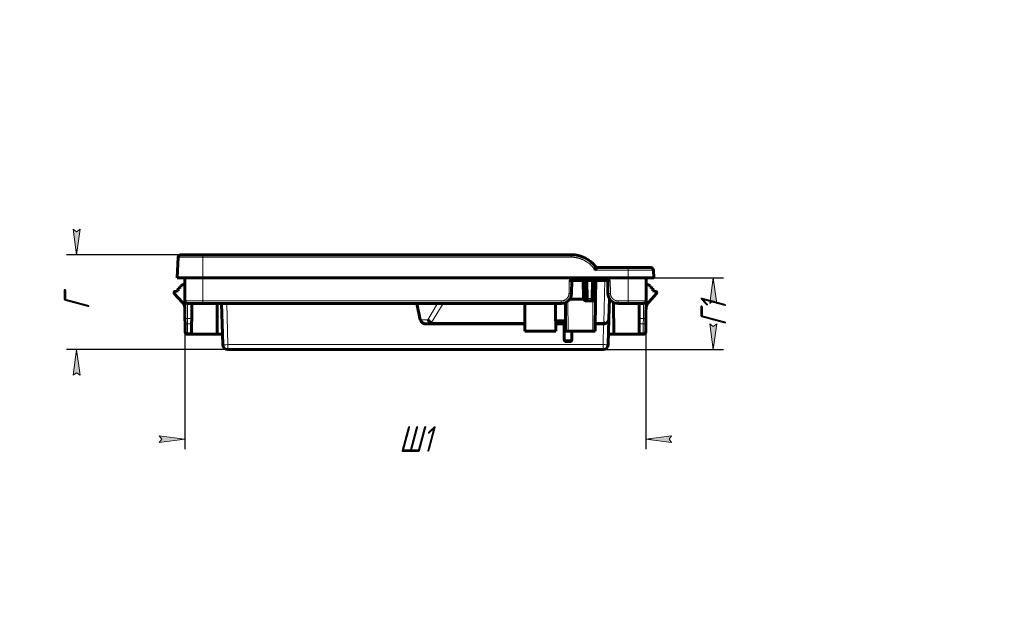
# Model space of a CAD drawing. Header units: millimetres. Extents: x 0 to 297, y 0 to 420.
# Tile 7 of 7: x 105 to 297, y 306 to 420. Entities that reach past the tile are written whole.
import ezdxf

# ---------------------------------------------------------------- set-up
doc = ezdxf.new("R2010")
doc.units = ezdxf.units.MM
doc.linetypes.add('K5LT_BASIC', pattern=[0])
doc.linetypes.add('K5LT_THIN', pattern=[0])
doc.layers.add('Системный слой', color=7, linetype='Continuous')
doc.styles.add('KDIMTEXTSTYLE', font='GOST_AU.SHX', dxfattribs={"width": 0.96, "oblique": 15, "height": 5})
doc.dimstyles.new('KDIMSTYLE (1.00)', dxfattribs={"dimtxt": 5, "dimasz": 1, "dimexe": 2, "dimexo": 0, "dimgap": 1, "dimtad": 1, "dimtxsty": 'KDIMTEXTSTYLE', "dimsah": 1, "dimcen": 0, "dimdle": 1, "dimadec": 0, "dimazin": 0, "dimtfac": 0.667, "dimtmove": 0, "dimatfit": 3, "dimfxl": 1, "dimtvp": 1, "dimtolj": 1, "dimtzin": 0, "dimarcsym": 0})

# ---------------------------------------------------------------- blocks, each defined once
blk = doc.blocks.new('U3')
at = {"layer": 'Системный слой', "color": 150, "linetype": 'K5LT_BASIC', "lineweight": 60, "true_color": 0x0080ff}
for p, q in [((215, 368), (214.98, 369.17)), ((215.01, 366.83), (215, 368)), ((215.02, 365.66), (215.01, 366.83))]:
    blk.add_line(p, q, dxfattribs=at)
blk = doc.blocks.new('U4')
at = {"layer": 'Системный слой', "color": 150, "linetype": 'K5LT_BASIC', "lineweight": 60, "true_color": 0x0080ff}
for p, q in [((217.21, 369.17), (217.19, 368)), ((217.19, 368), (217.18, 366.83)), ((217.18, 366.83), (217.17, 365.66))]:
    blk.add_line(p, q, dxfattribs=at)
blk = doc.blocks.new('U5')
at = {"layer": 'Системный слой', "color": 150, "linetype": 'K5LT_BASIC', "lineweight": 60, "true_color": 0x0080ff}
for p, q in [((203.48, 360.67), (185.26, 360.67)), ((211.12, 360.67), (209.49, 360.67)), ((218.85, 360.67), (217.2, 360.67))]:
    blk.add_line(p, q, dxfattribs=at)
blk = doc.blocks.new('U6')
at = {"layer": 'Системный слой', "color": 7, "linetype": 'K5LT_THIN', "lineweight": 18}
for p, q in [((137.17, 359.21), (137.17, 359.21)), ((137.17, 359.21), (137.17, 359.21)), ((137.17, 359.21), (137.17, 359.21)), ((137.17, 359.21), (137.17, 359.21)), ((137.17, 359.21), (137.17, 359.15)), ((137.17, 359.2), (137.17, 359.21)), ((137.17, 359.21), (137.17, 359.21)), ((137.17, 359.21), (137.17, 359.21)), ((137.17, 359.21), (137.17, 359.21)), ((137.17, 359.21), (137.17, 359.21)), ((137.17, 359.15), (137.17, 359.2))]:
    blk.add_line(p, q, dxfattribs=at)
blk = doc.blocks.new('U7')
at = {"layer": 'Системный слой', "color": 150, "linetype": 'K5LT_BASIC', "lineweight": 60, "true_color": 0x0080ff}
for p, q in [((137.17, 359.21), (137.17, 359.21)), ((137.17, 359.21), (137.17, 359.21)), ((137.17, 359.21), (137.17, 359.21)), ((137.17, 359.21), (137.17, 359.21)), ((137.17, 359.21), (137.17, 359.14)), ((137.17, 359.2), (137.17, 359.21)), ((137.17, 359.21), (137.17, 359.21)), ((137.17, 359.21), (137.17, 359.21)), ((137.17, 359.21), (137.17, 359.21))]:
    blk.add_line(p, q, dxfattribs=at)
blk = doc.blocks.new('U8')
at = {"layer": 'Системный слой', "color": 150, "linetype": 'K5LT_BASIC', "lineweight": 60, "true_color": 0x0080ff}
for p, q in [((212.32, 357.27), (211.45, 357.27)), ((211.45, 357.27), (211.45, 357.27)), ((211.45, 357.27), (212.32, 357.27)), ((212.32, 357.27), (212.32, 357.27)), ((212.32, 357.27), (212.32, 357.27)), ((212.32, 357.27), (212.32, 357.27))]:
    blk.add_line(p, q, dxfattribs=at)
blk = doc.blocks.new('U9')
at = {"layer": 'Системный слой', "color": 150, "linetype": 'K5LT_BASIC', "lineweight": 60, "true_color": 0x0080ff}
for p, q in [((220.82, 358.67), (226.81, 358.67)), ((222.05, 358.67), (220.82, 358.67))]:
    blk.add_line(p, q, dxfattribs=at)
blk = doc.blocks.new('U10')
at = {"layer": 'Системный слой', "color": 150, "linetype": 'K5LT_BASIC', "lineweight": 60, "true_color": 0x0080ff}
for p, q in [((226.7, 358.72), (226.57, 358.72)), ((226.79, 358.72), (226.7, 358.72)), ((226.82, 358.72), (226.79, 358.72))]:
    blk.add_line(p, q, dxfattribs=at)
blk = doc.blocks.new('U11')
at = {"layer": 'Системный слой', "color": 150, "linetype": 'K5LT_BASIC', "lineweight": 60, "true_color": 0x0080ff}
for start, end in [(270, 358.4941), (358.4941, 358.5)]:
    blk.add_arc((218.72, 356.67), 1, start, end, dxfattribs=at)
blk = doc.blocks.new('U12')
at = {"layer": 'Системный слой', "color": 150, "linetype": 'K5LT_BASIC', "lineweight": 60, "true_color": 0x0080ff}
for p, q in [((212.32, 357.27), (211.45, 357.27)), ((211.45, 357.27), (211.45, 357.27)), ((211.45, 357.27), (212.32, 357.27))]:
    blk.add_line(p, q, dxfattribs=at)
blk = doc.blocks.new('U13')
at = {"layer": 'Системный слой', "color": 7, "linetype": 'K5LT_THIN', "lineweight": 18}
for p, q in [((137.17, 359.21), (137.17, 359.21)), ((137.17, 359.21), (137.17, 359.21)), ((137.17, 359.21), (137.17, 359.21)), ((137.17, 359.21), (137.17, 359.15)), ((137.17, 359.15), (137.17, 359.21)), ((137.17, 359.21), (137.17, 359.21)), ((137.17, 359.21), (137.17, 359.21)), ((137.17, 359.21), (137.17, 359.21)), ((137.17, 359.21), (137.17, 359.21))]:
    blk.add_line(p, q, dxfattribs=at)
blk = doc.blocks.new('U14')
at = {"layer": 'Системный слой', "color": 7, "linetype": 'K5LT_THIN', "lineweight": 18}
for p, q in [((185.26, 360.96), (203.48, 360.96)), ((209.49, 360.96), (211.12, 360.96)), ((217.21, 360.96), (218.85, 360.96))]:
    blk.add_line(p, q, dxfattribs=at)
blk = doc.blocks.new('U15')
at = {"layer": 'Системный слой', "color": 150, "linetype": 'K5LT_BASIC', "lineweight": 60, "true_color": 0x0080ff}
for p, q in [((137.44, 358.72), (137.41, 358.72)), ((137.52, 358.72), (137.44, 358.72)), ((137.67, 358.72), (137.52, 358.72))]:
    blk.add_line(p, q, dxfattribs=at)
blk = doc.blocks.new('U16')
at = {"layer": 'Системный слой', "color": 150, "linetype": 'K5LT_BASIC', "lineweight": 60, "true_color": 0x0080ff}
for p, q in [((137.41, 358.67), (143.41, 358.67)), ((138.64, 358.67), (137.41, 358.67))]:
    blk.add_line(p, q, dxfattribs=at)
blk = doc.blocks.new('U17')
at = {"layer": 'Системный слой', "color": 150, "linetype": 'K5LT_BASIC', "lineweight": 60, "true_color": 0x0080ff}
for p, q in [((203.48, 359.27), (209.48, 359.27)), ((204.71, 359.27), (203.48, 359.27))]:
    blk.add_line(p, q, dxfattribs=at)
blk = doc.blocks.new('KDIMARROW_01')
at = {"layer": 'Системный слой'}
blk.add_hatch(color=0, dxfattribs=at).paths.add_polyline_path([(0, 0), (-5, 0.66), (-4.5, 0), (-5, -0.66)])
at = {"layer": 'Системный слой', "color": 0, "linetype": 'K5LT_THIN', "lineweight": 18}
for p, q in [((-4.5, 0), (-5, 0.66)), ((-5, 0.66), (0, 0)), ((0, 0), (-5, -0.66)), ((-5, -0.66), (-4.5, 0)), ((0, 0), (-1, 0))]:
    blk.add_line(p, q, dxfattribs=at)

msp = doc.modelspace()

# ---------------------------------------------------------------- linework, layer by layer
at = {"layer": 'Системный слой', "color": 150, "linetype": 'K5LT_BASIC', "lineweight": 60, "true_color": 0x0080ff}
for p, q in [((135.611, 369.666), (135.822, 373.692)), ((136.321, 374.166), (140.608, 374.166)), ((140.608, 374.166), (212.518, 374.166)), ((217.247, 371.858), (217.247, 371.858)), ((217.641, 371.666), (217.642, 371.666)), ((223.621, 371.666), (217.642, 371.666)), ((228.038, 371.666), (223.621, 371.666)), ((228.538, 371.192), (228.618, 369.666)), ((140.608, 369.666), (135.611, 369.666)), ((137.134, 365.163), (137.111, 369.666)), ((223.621, 369.666), (140.608, 369.666)), ((220.118, 369.166), (212.118, 369.166)), ((212.618, 369.166), (212.573, 366.631)), ((214.923, 365.657), (214.862, 369.166)), ((215.562, 369.166), (215.623, 365.657)), ((216.566, 365.657), (216.627, 369.166)), ((217.256, 365.657), (217.317, 369.166)), ((219.662, 366.631), (219.618, 369.166)), ((228.618, 369.666), (223.621, 369.666)), ((227.119, 369.666), (227.095, 365.163)), ((135.811, 367.135), (135.177, 367.024)), ((136.311, 367.843), (135.811, 367.661)), ((135.811, 367.661), (135.811, 367.135)), ((136.979, 368.409), (136.311, 368.165)), ((136.311, 368.165), (136.311, 367.843)), ((137.111, 368.666), (137.111, 368.597)), ((137.111, 368.666), (137.116, 368.666)), ((227.113, 368.666), (227.118, 368.666)), ((227.118, 368.597), (227.118, 368.666)), ((227.918, 368.165), (227.249, 368.409)), ((227.918, 367.843), (227.918, 368.165)), ((228.418, 367.661), (227.918, 367.843)), ((228.418, 367.136), (228.418, 367.661)), ((229.052, 367.024), (228.418, 367.136)), ((135.012, 366.827), (135.012, 366.737)), ((135.066, 366.601), (136.605, 364.952)), ((137.152, 361.724), (137.134, 365.163)), ((214.94, 365.536), (212.22, 365.536)), ((215.608, 365.166), (215.423, 365.166)), ((215.632, 365.166), (215.608, 365.166)), ((215.623, 365.657), (215.632, 365.166)), ((216.557, 365.166), (215.632, 365.166)), ((216.557, 365.166), (216.566, 365.657)), ((216.581, 365.166), (216.557, 365.166)), ((216.581, 365.166), (216.766, 365.166)), ((217.246, 365.526), (217.191, 359.266)), ((217.254, 365.559), (217.256, 365.657)), ((219.956, 365.627), (219.852, 361.64)), ((227.095, 365.163), (227.077, 361.724)), ((227.625, 364.952), (229.164, 366.601)), ((229.218, 366.737), (229.218, 366.827)), ((140.634, 364.666), (137.634, 364.666)), ((138.457, 361.166), (138.475, 364.666)), ((138.474, 364.666), (138.459, 361.718)), ((140.574, 364.666), (138.474, 364.666)), ((210.574, 364.666), (140.634, 364.666)), ((143.443, 364.666), (143.411, 358.666)), ((144.508, 356.64), (144.297, 364.666)), ((183.058, 361.492), (182.397, 364.666)), ((203.457, 364.666), (203.485, 359.266)), ((209.445, 361.266), (209.457, 364.666)), ((211.406, 359.266), (211.36, 364.829)), ((220.785, 364.871), (220.817, 358.666)), ((223.595, 364.666), (221.662, 364.666)), ((226.595, 364.666), (223.595, 364.666)), ((224.064, 364.666), (225.754, 364.666)), ((225.77, 361.718), (225.754, 364.666)), ((137.158, 360.687), (137.152, 361.724)), ((138.453, 360.681), (138.459, 361.718)), ((138.456, 361.166), (138.457, 361.166)), ((211.389, 361.266), (209.445, 361.266)), ((209.495, 361.266), (209.485, 359.266)), ((211.117, 361.266), (211.15, 357.563)), ((219.852, 361.64), (219.721, 356.64)), ((225.77, 361.718), (225.775, 360.681)), ((227.077, 361.724), (227.072, 360.687)), ((137.166, 359.213), (137.158, 360.687)), ((138.453, 360.681), (138.443, 358.716)), ((185.26, 360.666), (184.326, 360.666)), ((211.406, 359.266), (211.906, 359.266)), ((211.906, 359.266), (216.692, 359.266)), ((212.645, 359.266), (212.62, 357.563)), ((212.648, 359.266), (212.622, 357.563)), ((216.692, 359.266), (217.191, 359.266)), ((225.785, 358.716), (225.775, 360.681)), ((227.072, 360.687), (227.064, 359.213)), ((137.166, 359.213), (137.166, 359.213)), ((137.166, 359.213), (137.166, 359.209)), ((137.166, 359.211), (137.166, 359.213)), ((137.166, 359.213), (137.166, 359.213)), ((137.166, 359.213), (137.166, 359.213)), ((137.166, 359.213), (137.166, 359.213)), ((137.166, 359.213), (137.166, 359.213)), ((137.166, 359.209), (137.166, 359.211)), ((137.166, 359.209), (137.166, 359.145)), ((137.166, 359.209), (137.166, 359.209)), ((137.166, 359.147), (137.166, 359.209)), ((137.166, 359.196), (137.166, 359.209)), ((137.166, 359.147), (137.166, 359.196)), ((137.411, 358.716), (137.411, 358.666)), ((138.443, 358.716), (137.666, 358.716)), ((144.454, 358.666), (143.411, 358.666)), ((220.817, 358.666), (219.774, 358.666)), ((226.564, 358.716), (225.785, 358.716)), ((226.818, 358.716), (226.817, 358.666)), ((227.063, 359.19), (227.064, 359.144)), ((227.063, 359.19), (227.064, 359.144)), ((227.063, 359.19), (227.064, 359.144)), ((218.721, 355.666), (145.507, 355.666)), ((211.449, 357.266), (211.45, 357.266)), ((211.451, 357.266), (211.452, 357.266)), ((212.32, 357.266), (212.321, 357.266)), ((212.322, 357.266), (212.323, 357.266)), ((212.323, 357.266), (212.324, 357.266))]:
    msp.add_line(p, q, dxfattribs=at)
at = {"layer": 'Системный слой', "color": 7, "linetype": 'K5LT_THIN', "lineweight": 18}
for p, q in [((140.608, 373.692), (140.608, 374.166)), ((140.608, 373.692), (140.608, 369.666)), ((212.518, 373.692), (140.608, 373.692)), ((212.518, 373.692), (212.518, 374.166)), ((223.621, 371.192), (217.128, 371.192)), ((223.621, 371.666), (223.621, 371.192)), ((223.621, 369.666), (223.621, 371.192)), ((140.611, 369.666), (140.634, 365.163)), ((212.073, 366.637), (212.118, 369.166)), ((218.852, 360.959), (219.067, 369.166)), ((220.118, 369.166), (220.162, 366.637)), ((223.595, 365.163), (223.619, 369.666)), ((140.634, 365.163), (210.574, 365.163)), ((140.634, 364.666), (140.634, 365.163)), ((210.574, 364.666), (210.574, 365.163)), ((211.854, 365.135), (211.906, 359.266)), ((215.022, 365.657), (214.923, 365.657)), ((216.566, 365.657), (215.623, 365.657)), ((216.692, 359.266), (216.743, 365.166)), ((217.256, 365.657), (217.167, 365.657)), ((221.662, 365.163), (223.595, 365.163)), ((221.662, 364.666), (221.662, 365.163)), ((223.595, 364.666), (223.595, 365.163)), ((145.297, 364.666), (145.507, 356.64)), ((184.506, 361.492), (186.439, 364.666)), ((187.518, 364.666), (185.26, 360.959)), ((138.459, 361.718), (137.652, 361.718)), ((137.652, 361.718), (137.658, 360.681)), ((183.058, 361.492), (184.506, 361.492)), ((226.577, 361.718), (225.77, 361.718)), ((226.572, 360.681), (226.577, 361.718)), ((137.658, 360.681), (138.453, 360.681)), ((185.26, 360.666), (185.26, 360.959)), ((218.721, 356.64), (218.827, 360.666)), ((225.775, 360.681), (226.572, 360.681)), ((211.15, 357.563), (212.62, 357.563)), ((212.62, 357.563), (212.622, 357.563)), ((227.063, 359.19), (227.064, 359.144)), ((145.507, 355.666), (145.507, 356.64)), ((145.507, 356.64), (218.721, 356.64)), ((218.721, 355.666), (218.721, 356.64))]:
    msp.add_line(p, q, dxfattribs=at)
at = {"layer": 'Системный слой', "color": 150, "linetype": 'K5LT_BASIC', "lineweight": 60, "true_color": 0x0080ff}
for centre, radius, start, end in [((136.321, 373.666), 0.5, 90, 177), ((212.518, 368.166), 6, 37.97987, 90.00007), ((217.642, 372.166), 0.5, 217.97987, 270), ((228.038, 371.166), 0.5, 3, 90), ((135.212, 366.827), 0.2, 100, 180), ((136.911, 368.597), 0.2, 290.00094, 0), ((227.318, 368.597), 0.2, 180, 249.99906), ((229.018, 366.827), 0.2, 0, 80), ((135.212, 366.737), 0.2, 180, 223.0329), ((137.634, 365.166), 0.5, 180.3, 270), ((210.574, 366.666), 2, 270, 359.00001), ((215.423, 365.666), 0.5, 180.99951, 270), ((216.766, 365.666), 0.5, 270, 347.60889), ((221.662, 366.666), 2, 181, 270.00001), ((226.595, 365.166), 0.5, 270, 359.7), ((229.018, 366.737), 0.2, 316.9671, 0), ((135.143, 363.588), 2, 0.3, 43.0329), ((229.087, 363.588), 2, 136.9671, 179.7), ((218.852, 361.666), 1, 292.2803, 358.5), ((218.852, 361.666), 1, 270, 292.2803), ((137.666, 359.216), 0.5, 180.3, 270), ((226.564, 359.216), 0.5, 270, 359.7), ((145.507, 356.666), 1, 181.5, 270)]:
    msp.add_arc(centre, radius, start, end, dxfattribs=at)
at = {"layer": 'Системный слой', "color": 7, "linetype": 'K5LT_THIN', "lineweight": 18}
for centre, major_axis, ratio, start_param, end_param in [((217.641, 372.166), (0, -0.5), 0.9996734, 5.3758327, 6.2831853), ((212.073, 366.64), (0.5, -0.009), 0.0052352, 4.7124804, 6.2831853), ((220.162, 366.64), (-0.5, -0.009), 0.0052352, 0, 1.5707049), ((137.652, 361.727), (0.5, 0.003), 0.0174522, 3.1415927, 4.7122976), ((185.26, 361.666), (0, -1), 0.7660444, 4.8869219, 6.2831853), ((226.577, 361.727), (0.5, -0.003), 0.0174522, 4.7124804, 6.2831853), ((137.658, 360.69), (0.5, 0.003), 0.0174522, 3.1415927, 4.7122976), ((226.572, 360.69), (0.5, -0.003), 0.0174522, 4.7124804, 6.2831853), ((145.507, 356.666), (-1, -0.026), 0.026168, 0, 1.5701111)]:
    msp.add_ellipse(centre, major_axis=major_axis, ratio=ratio, start_param=start_param, end_param=end_param, dxfattribs=at)
at = {"layer": 'Системный слой', "color": 150, "linetype": 'K5LT_BASIC', "lineweight": 60, "true_color": 0x0080ff}
for centre, major_axis, ratio, start_param, end_param in [((184.348, 361.666), (-1.305, -0.041), 0.76552, 0.1338569, 1.5301203), ((185.26, 361.666), (0.854, -0.52), 0.6494623, 4.1251842, 5.0889852)]:
    msp.add_ellipse(centre, major_axis=major_axis, ratio=ratio, start_param=start_param, end_param=end_param, dxfattribs=at)
at = {"layer": 'Системный слой', "color": 7, "linetype": 'K5LT_THIN', "lineweight": 18}
for points, knots in [([(140.608, 373.692), (140.341, 373.692), (139.864, 373.692), (139.248, 373.692), (138.748, 373.692), (138.272, 373.692), (137.779, 373.693), (137.305, 373.693), (136.898, 373.693), (136.561, 373.693), (136.286, 373.692), (136.06, 373.692), (135.874, 373.692), (135.822, 373.692), (135.822, 373.692)], [0, 0, 0, 0, 1.5989872, 2.859253, 3.7807973, 4.7776535, 6.0158683, 7.268897, 8.4599003, 9.5877083, 10.7031827, 11.8351739, 13.1428215, 15, 15, 15, 15]), ([(217.128, 371.192), (217.116, 371.211), (217.104, 371.229), (217.079, 371.266), (217.067, 371.284), (217.042, 371.32), (217.029, 371.339), (217.004, 371.375), (216.991, 371.393), (216.965, 371.429), (216.952, 371.446), (216.926, 371.482), (216.913, 371.5), (216.886, 371.535), (216.872, 371.553), (216.845, 371.587), (216.831, 371.605), (216.804, 371.64), (216.79, 371.657), (216.762, 371.691), (216.748, 371.708), (216.719, 371.742), (216.705, 371.759), (216.676, 371.793), (216.661, 371.81), (216.632, 371.843), (216.617, 371.86), (216.587, 371.893), (216.572, 371.91), (216.541, 371.942), (216.526, 371.959), (216.495, 371.991), (216.48, 372.007), (216.449, 372.039), (216.433, 372.055), (216.401, 372.087), (216.385, 372.103), (216.353, 372.134), (216.337, 372.15), (216.304, 372.181), (216.288, 372.197), (216.255, 372.227), (216.238, 372.243), (216.205, 372.273), (216.188, 372.288), (216.154, 372.318), (216.137, 372.333), (216.103, 372.363), (216.086, 372.377), (216.051, 372.406), (216.033, 372.421), (215.998, 372.45), (215.981, 372.464), (215.945, 372.493), (215.927, 372.507), (215.891, 372.535), (215.873, 372.549), (215.837, 372.576), (215.818, 372.59), (215.782, 372.617), (215.763, 372.631), (215.726, 372.657), (215.707, 372.671), (215.67, 372.697), (215.651, 372.71), (215.613, 372.736), (215.594, 372.749), (215.556, 372.774), (215.536, 372.787), (215.498, 372.812), (215.478, 372.825), (215.439, 372.849), (215.42, 372.861), (215.38, 372.886), (215.36, 372.898), (215.321, 372.921), (215.301, 372.933), (215.26, 372.956), (215.24, 372.968), (215.2, 372.991), (215.18, 373.002), (215.139, 373.024), (215.118, 373.035), (215.077, 373.057), (215.057, 373.068), (215.016, 373.089), (214.995, 373.1), (214.954, 373.12), (214.933, 373.13), (214.891, 373.151), (214.871, 373.161), (214.829, 373.18), (214.808, 373.19), (214.766, 373.209), (214.745, 373.218), (214.703, 373.237), (214.682, 373.246), (214.64, 373.264), (214.619, 373.273), (214.577, 373.29), (214.555, 373.299), (214.513, 373.316), (214.492, 373.324), (214.449, 373.34), (214.428, 373.348), (214.385, 373.364), (214.364, 373.372), (214.321, 373.387), (214.299, 373.394), (214.256, 373.409), (214.235, 373.416), (214.192, 373.43), (214.17, 373.437), (214.127, 373.451), (214.105, 373.457), (214.062, 373.47), (214.04, 373.477), (213.997, 373.489), (213.975, 373.495), (213.932, 373.507), (213.91, 373.513), (213.867, 373.524), (213.845, 373.529), (213.801, 373.54), (213.779, 373.545), (213.736, 373.556), (213.714, 373.561), (213.67, 373.57), (213.648, 373.575), (213.604, 373.584), (213.582, 373.588), (213.538, 373.597), (213.517, 373.601), (213.473, 373.609), (213.451, 373.613), (213.407, 373.62), (213.385, 373.624), (213.341, 373.631), (213.319, 373.634), (213.275, 373.64), (213.252, 373.643), (213.208, 373.649), (213.186, 373.652), (213.142, 373.657), (213.12, 373.659), (213.076, 373.664), (213.054, 373.666), (213.01, 373.67), (212.988, 373.672), (212.944, 373.676), (212.921, 373.677), (212.877, 373.681), (212.855, 373.682), (212.811, 373.684), (212.789, 373.686), (212.745, 373.688), (212.723, 373.688), (212.679, 373.69), (212.657, 373.69), (212.612, 373.691), (212.59, 373.692), (212.552, 373.692), (212.535, 373.692), (212.518, 373.692)], [0, 0, 0, 0, 0.9812896, 0.9812896, 1.9630094, 1.9630094, 2.945251, 2.945251, 3.9281025, 3.9281025, 4.9116491, 4.9116491, 5.8959724, 5.8959724, 6.8811506, 6.8811506, 7.8672585, 7.8672585, 8.8543674, 8.8543674, 9.8425451, 9.8425451, 10.8318555, 10.8318555, 11.8223592, 11.8223592, 12.8141129, 12.8141129, 13.8071695, 13.8071695, 14.8015782, 14.8015782, 15.7973843, 15.7973843, 16.7946292, 16.7946292, 17.7933502, 17.7933502, 18.793581, 18.793581, 19.795351, 19.795351, 20.7986856, 20.7986856, 21.8036062, 21.8036062, 22.81013, 22.81013, 23.8182704, 23.8182704, 24.8280363, 24.8280363, 25.8394328, 25.8394328, 26.8524607, 26.8524607, 27.8671169, 27.8671169, 28.8833941, 28.8833941, 29.901281, 29.901281, 30.9207623, 30.9207623, 31.9418186, 31.9418186, 32.9644266, 32.9644266, 33.9885594, 33.9885594, 35.0141859, 35.0141859, 36.0412715, 36.0412715, 37.0697777, 37.0697777, 38.0996626, 38.0996626, 39.1308808, 39.1308808, 40.1633834, 40.1633834, 41.196407, 41.196407, 42.2275997, 42.2275997, 43.2568077, 43.2568077, 44.2840613, 44.2840613, 45.3093909, 45.3093909, 46.3328276, 46.3328276, 47.3544029, 47.3544029, 48.3741487, 48.3741487, 49.3920975, 49.3920975, 50.4082823, 50.4082823, 51.4227366, 51.4227366, 52.4354947, 52.4354947, 53.4465911, 53.4465911, 54.4560611, 54.4560611, 55.4639405, 55.4639405, 56.4702656, 56.4702656, 57.4750733, 57.4750733, 58.4784009, 58.4784009, 59.4802862, 59.4802862, 60.4807676, 60.4807676, 61.4798837, 61.4798837, 62.4776736, 62.4776736, 63.4741768, 63.4741768, 64.4694328, 64.4694328, 65.4634816, 65.4634816, 66.4563634, 66.4563634, 67.4481181, 67.4481181, 68.4387862, 68.4387862, 69.4284077, 69.4284077, 70.4170227, 70.4170227, 71.4046712, 71.4046712, 72.3913927, 72.3913927, 73.3772265, 73.3772265, 74.3622116, 74.3622116, 75.3463862, 75.3463862, 76.3297881, 76.3297881, 77.3124544, 77.3124544, 78.2944213, 78.2944213, 79.2757243, 79.2757243, 80.256398, 80.256398, 81, 81, 81, 81]), ([(228.538, 371.192), (228.538, 371.192), (228.495, 371.192), (228.341, 371.192), (228.154, 371.192), (227.933, 371.192), (227.653, 371.193), (227.337, 371.193), (226.989, 371.193), (226.604, 371.193), (226.138, 371.192), (225.569, 371.192), (224.928, 371.192), (224.263, 371.192), (223.83, 371.192), (223.621, 371.192)], [0, 0, 0, 0, 1.7329235, 3.0907099, 4.0733592, 5.1254295, 6.2210239, 7.3601423, 8.2986662, 9.3278859, 10.4912912, 11.7919756, 13.3048969, 14.697275, 16, 16, 16, 16]), ([(137.134, 365.163), (137.134, 365.163), (137.159, 365.162), (137.26, 365.161), (137.404, 365.16), (137.59, 365.159), (137.822, 365.159), (138.095, 365.159), (138.403, 365.159), (138.744, 365.159), (139.113, 365.16), (139.505, 365.16), (139.9, 365.161), (140.278, 365.162), (140.52, 365.163), (140.634, 365.163)], [0, 0, 0, 0, 1.5418059, 2.8846485, 4.0764066, 5.2921524, 6.5350119, 7.7548165, 8.9767636, 10.1985496, 11.426027, 12.664828, 13.8857403, 14.9997772, 16, 16, 16, 16]), ([(210.574, 365.163), (210.595, 365.164), (210.616, 365.164), (210.657, 365.165), (210.678, 365.167), (210.719, 365.17), (210.74, 365.172), (210.781, 365.177), (210.802, 365.18), (210.843, 365.187), (210.863, 365.191), (210.904, 365.199), (210.924, 365.204), (210.965, 365.214), (210.985, 365.219), (211.025, 365.231), (211.045, 365.238), (211.085, 365.252), (211.104, 365.259), (211.144, 365.275), (211.163, 365.283), (211.202, 365.301), (211.222, 365.31), (211.26, 365.329), (211.28, 365.34), (211.317, 365.361), (211.336, 365.372), (211.374, 365.395), (211.392, 365.408), (211.429, 365.433), (211.447, 365.446), (211.483, 365.473), (211.5, 365.487), (211.535, 365.515), (211.552, 365.53), (211.586, 365.56), (211.603, 365.576), (211.636, 365.608), (211.652, 365.624), (211.683, 365.658), (211.698, 365.674), (211.728, 365.708), (211.742, 365.726), (211.77, 365.761), (211.783, 365.778), (211.809, 365.814), (211.821, 365.832), (211.845, 365.869), (211.857, 365.887), (211.879, 365.924), (211.89, 365.943), (211.91, 365.981), (211.92, 366), (211.938, 366.039), (211.947, 366.058), (211.964, 366.098), (211.972, 366.117), (211.987, 366.157), (211.994, 366.177), (212.007, 366.217), (212.013, 366.237), (212.024, 366.278), (212.03, 366.298), (212.039, 366.339), (212.044, 366.36), (212.051, 366.401), (212.055, 366.422), (212.061, 366.463), (212.063, 366.484), (212.068, 366.526), (212.069, 366.547), (212.072, 366.591), (212.073, 366.614), (212.073, 366.637)], [0, 0, 0, 0, 0.9703198, 0.9703198, 1.9356393, 1.9356393, 2.8979941, 2.8979941, 3.8592889, 3.8592889, 4.8212993, 4.8212993, 5.7856699, 5.7856699, 6.7539105, 6.7539105, 7.7273886, 7.7273886, 8.7073196, 8.7073196, 9.694754, 9.694754, 10.6905637, 10.6905637, 11.6954259, 11.6954259, 12.7098068, 12.7098068, 13.7339466, 13.7339466, 14.7678454, 14.7678454, 15.8112539, 15.8112539, 16.8636678, 16.8636678, 17.9243307, 17.9243307, 18.9843419, 18.9843419, 20.0329813, 20.0329813, 21.0708425, 21.0708425, 22.098626, 22.098626, 23.117087, 23.117087, 24.1270326, 24.1270326, 25.129316, 25.129316, 26.1248282, 26.1248282, 27.1144903, 27.1144903, 28.099243, 28.099243, 29.080037, 29.080037, 30.0578227, 30.0578227, 31.0335404, 31.0335404, 32.008111, 32.008111, 32.9824261, 32.9824261, 33.9573406, 33.9573406, 34.9336647, 34.9336647, 36, 36, 36, 36]), ([(220.162, 366.637), (220.162, 366.616), (220.163, 366.595), (220.165, 366.554), (220.167, 366.533), (220.171, 366.491), (220.173, 366.471), (220.179, 366.43), (220.182, 366.409), (220.19, 366.368), (220.194, 366.348), (220.203, 366.308), (220.208, 366.287), (220.219, 366.247), (220.225, 366.227), (220.238, 366.187), (220.245, 366.167), (220.259, 366.128), (220.267, 366.108), (220.283, 366.069), (220.292, 366.05), (220.31, 366.011), (220.32, 365.992), (220.34, 365.954), (220.35, 365.935), (220.372, 365.897), (220.384, 365.878), (220.408, 365.842), (220.42, 365.823), (220.446, 365.787), (220.459, 365.769), (220.487, 365.734), (220.501, 365.717), (220.53, 365.682), (220.545, 365.665), (220.576, 365.632), (220.592, 365.615), (220.625, 365.583), (220.641, 365.568), (220.675, 365.537), (220.692, 365.522), (220.726, 365.493), (220.744, 365.479), (220.779, 365.452), (220.797, 365.439), (220.833, 365.414), (220.852, 365.402), (220.889, 365.378), (220.907, 365.367), (220.945, 365.346), (220.964, 365.335), (221.002, 365.316), (221.021, 365.306), (221.06, 365.288), (221.08, 365.28), (221.119, 365.264), (221.139, 365.256), (221.179, 365.242), (221.199, 365.235), (221.239, 365.223), (221.26, 365.217), (221.3, 365.206), (221.321, 365.201), (221.362, 365.192), (221.383, 365.189), (221.424, 365.181), (221.445, 365.178), (221.487, 365.173), (221.507, 365.171), (221.549, 365.167), (221.57, 365.166), (221.615, 365.164), (221.638, 365.164), (221.662, 365.163)], [0, 0, 0, 0, 0.9703554, 0.9703554, 1.9356618, 1.9356618, 2.8979487, 2.8979487, 3.8591163, 3.8591163, 4.8209364, 4.8209364, 5.7850508, 5.7850508, 6.7529675, 6.7529675, 7.7260526, 7.7260526, 8.7055211, 8.7055211, 9.692424, 9.692424, 10.6876346, 10.6876346, 11.6918321, 11.6918321, 12.7054865, 12.7054865, 13.7288423, 13.7288423, 14.7619059, 14.7619059, 15.8044351, 15.8044351, 16.8559347, 16.8559347, 17.9156583, 17.9156583, 18.9748706, 18.9748706, 20.0227349, 20.0227349, 21.059839, 21.059839, 22.0868888, 22.0868888, 23.104645, 23.104645, 24.1139194, 24.1139194, 25.1155687, 25.1155687, 26.1104876, 26.1104876, 27.0995997, 27.0995997, 28.0838477, 28.0838477, 29.0641841, 29.0641841, 30.0415601, 30.0415601, 31.0169166, 31.0169166, 31.991174, 31.991174, 32.9652233, 32.9652233, 33.9399178, 33.9399178, 34.9160655, 34.9160655, 36, 36, 36, 36]), ([(223.595, 365.163), (223.772, 365.163), (224.102, 365.162), (224.558, 365.161), (224.964, 365.16), (225.339, 365.159), (225.692, 365.159), (226.016, 365.159), (226.302, 365.159), (226.55, 365.159), (226.757, 365.16), (226.917, 365.16), (227.025, 365.161), (227.083, 365.162), (227.095, 365.163), (227.095, 365.163)], [0, 0, 0, 0, 1.5418061, 2.8846488, 4.0764071, 5.2921532, 6.5350131, 7.754818, 8.9767655, 10.1985518, 11.4260296, 12.6648309, 13.8857435, 14.9997794, 16, 16, 16, 16]), ([(137.634, 364.666), (137.635, 364.666), (137.635, 364.643), (137.637, 364.55), (137.638, 364.417), (137.639, 364.246), (137.64, 364.033), (137.642, 363.783), (137.643, 363.5), (137.645, 363.188), (137.647, 362.837), (137.649, 362.35), (137.651, 361.964), (137.652, 361.718)], [0, 0, 0, 0, 1.4143291, 2.6463148, 3.7403691, 4.8569143, 5.9991262, 7.1204459, 8.2448705, 9.3669316, 10.5087616, 11.7833208, 14, 14, 14, 14]), ([(226.577, 361.718), (226.579, 362.012), (226.581, 362.425), (226.583, 362.928), (226.585, 363.256), (226.587, 363.562), (226.588, 363.839), (226.59, 364.081), (226.591, 364.287), (226.592, 364.458), (226.593, 364.582), (226.594, 364.652), (226.595, 364.666), (226.595, 364.666)], [0, 0, 0, 0, 2.6461426, 3.7401915, 4.8567442, 5.9989904, 7.1203106, 8.2447363, 9.3667945, 10.5086008, 11.7831902, 12.9536441, 14, 14, 14, 14]), ([(137.658, 360.681), (137.659, 360.465), (137.66, 360.16), (137.661, 359.795), (137.662, 359.56), (137.662, 359.345), (137.663, 359.156), (137.664, 358.997), (137.664, 358.871), (137.665, 358.781), (137.665, 358.728), (137.665, 358.716), (137.666, 358.716)], [0, 0, 0, 0, 2.7175415, 3.839152, 4.9834676, 6.1540703, 7.3058644, 8.4615028, 9.6281866, 10.7747883, 11.9023206, 13, 13, 13, 13]), ([(226.564, 358.716), (226.564, 358.716), (226.564, 358.735), (226.565, 358.81), (226.565, 358.918), (226.566, 359.056), (226.567, 359.227), (226.567, 359.427), (226.568, 359.652), (226.569, 359.896), (226.57, 360.236), (226.571, 360.504), (226.572, 360.681)], [0, 0, 0, 0, 1.4528662, 2.7181759, 3.8400107, 4.984485, 6.1551325, 7.3068185, 8.4621853, 9.6284816, 10.7746119, 13, 13, 13, 13]), ([(219.721, 356.64), (219.721, 356.639), (219.708, 356.637), (219.655, 356.636), (219.58, 356.635), (219.484, 356.634), (219.366, 356.634), (219.229, 356.635), (219.079, 356.636), (218.934, 356.637), (218.814, 356.639), (218.747, 356.639), (218.721, 356.64)], [0, 0, 0, 0, 1.6947407, 3.1728007, 4.4912669, 5.8442745, 7.236927, 8.6118513, 9.9906037, 11.3470322, 12.3498345, 13, 13, 13, 13])]:
    msp.add_open_spline(points, degree=3, knots=knots, dxfattribs=at)
at = {"layer": 'Системный слой', "color": 150, "linetype": 'K5LT_BASIC', "lineweight": 60, "true_color": 0x0080ff}
for points, knots in [([(217.128, 371.192), (217.134, 371.23), (217.146, 371.303), (217.173, 371.407), (217.171, 371.494), (217.214, 371.539), (217.253, 371.557), (217.16, 371.626), (217.272, 371.624), (217.202, 371.678), (217.262, 371.679), (217.212, 371.748), (217.243, 371.777), (217.241, 371.819), (217.246, 371.844), (217.246, 371.854), (217.247, 371.857), (217.247, 371.858), (217.247, 371.858)], [0, 0, 0, 0, 2.3397802, 4.6266315, 6.8043737, 7.7027843, 8.5975726, 8.8472054, 10.2369875, 10.7422621, 11.4971212, 12.4893012, 14.0991287, 15.5923379, 16.995684, 18.3368674, 18.5276572, 19, 19, 19, 19]), ([(217.641, 371.666), (217.64, 371.666), (217.634, 371.663), (217.616, 371.652), (217.589, 371.632), (217.558, 371.604), (217.51, 371.572), (217.497, 371.524), (217.423, 371.517), (217.4, 371.51), (217.426, 371.455), (217.335, 371.462), (217.369, 371.385), (217.267, 371.339), (217.205, 371.261), (217.153, 371.214), (217.128, 371.192)], [0, 0, 0, 0, 1.1394304, 2.3083466, 3.5356179, 4.843215, 6.2508749, 7.7760779, 8.4117201, 9.0525302, 9.4327271, 10.1625613, 11.2284145, 13.1601137, 15.2102312, 17, 17, 17, 17]), ([(215.608, 365.166), (215.573, 365.166), (215.5, 365.17), (215.397, 365.191), (215.308, 365.226), (215.244, 365.263), (215.193, 365.301), (215.149, 365.342), (215.107, 365.393), (215.072, 365.45), (215.043, 365.519), (215.026, 365.589), (215.022, 365.638), (215.022, 365.657)], [0, 0, 0, 0, 1.7047479, 3.6158172, 5.1549972, 6.4055727, 7.2479705, 8.2798771, 9.3526549, 10.4907158, 11.5750946, 13.0542956, 14, 14, 14, 14]), ([(217.167, 365.657), (217.166, 365.631), (217.162, 365.589), (217.147, 365.526), (217.122, 365.46), (217.078, 365.386), (217.019, 365.32), (216.955, 365.269), (216.89, 365.231), (216.822, 365.203), (216.757, 365.184), (216.676, 365.169), (216.619, 365.166), (216.581, 365.166)], [0, 0, 0, 0, 1.3139534, 2.0501753, 3.2079938, 4.732485, 6.3041595, 7.5545432, 8.7674991, 9.975587, 11.1790893, 12.1066911, 14, 14, 14, 14]), ([(218.852, 360.959), (218.88, 360.939), (218.932, 360.903), (219.01, 360.853), (219.11, 360.796), (219.184, 360.76), (219.231, 360.741)], [0, 0, 0, 0, 1.5234392, 2.8209073, 4.3136688, 7, 7, 7, 7]), ([(137.166, 359.143), (137.166, 359.122), (137.168, 359.099), (137.174, 359.055), (137.178, 359.033), (137.191, 358.989), (137.198, 358.968), (137.216, 358.926), (137.227, 358.906), (137.251, 358.867), (137.264, 358.848), (137.292, 358.813), (137.308, 358.797), (137.34, 358.766), (137.357, 358.752), (137.387, 358.731), (137.399, 358.724), (137.411, 358.716), (137.411, 358.716), (137.411, 358.716)], [0, 0, 0, 0, 0.13332296, 0.13332296, 0.26478216, 0.26478216, 0.39494843, 0.39494843, 0.52438485, 0.52438485, 0.65364857, 0.65364857, 0.78329264, 0.78329264, 0.91386778, 0.91386778, 0.99965939, 0.99965939, 0.99979676, 0.99979676, 0.99979676, 0.99979676]), ([(212.321, 357.266), (212.321, 357.266), (212.321, 357.266), (212.323, 357.266), (212.324, 357.266), (212.327, 357.266), (212.329, 357.266), (212.333, 357.266), (212.335, 357.266), (212.344, 357.267), (212.35, 357.267), (212.357, 357.268), (212.358, 357.268), (212.36, 357.269), (212.361, 357.269), (212.363, 357.269), (212.364, 357.269), (212.367, 357.27), (212.368, 357.27), (212.372, 357.271), (212.375, 357.271), (212.382, 357.272), (212.387, 357.273), (212.398, 357.276), (212.404, 357.278), (212.42, 357.283), (212.43, 357.287), (212.453, 357.297), (212.465, 357.303), (212.49, 357.318), (212.501, 357.327), (212.524, 357.345), (212.534, 357.355), (212.553, 357.377), (212.562, 357.388), (212.578, 357.412), (212.585, 357.425), (212.597, 357.451), (212.602, 357.464), (212.611, 357.491), (212.614, 357.504), (212.618, 357.533), (212.62, 357.548), (212.62, 357.563)], [0, 0, 0, 0, 0.0281444, 0.0281444, 0.2208323, 0.2208323, 0.4005287, 0.4005287, 0.7281638, 0.7281638, 1.4974634, 1.4974634, 1.6617535, 1.6617535, 1.7441687, 1.7441687, 1.8928958, 1.8928958, 2.1079349, 2.1079349, 2.4386059, 2.4386059, 3.0343513, 3.0343513, 3.895171, 3.895171, 5.230212, 5.230212, 7.0454662, 7.0454662, 8.8829189, 8.8829189, 10.7310734, 10.7310734, 12.5784872, 12.5784872, 14.4135912, 14.4135912, 16.2286503, 16.2286503, 18.0149602, 18.0149602, 19.9538831, 19.9538831, 19.9538831, 19.9538831]), ([(212.324, 357.266), (212.324, 357.266), (212.324, 357.266), (212.324, 357.266), (212.324, 357.266), (212.325, 357.266), (212.325, 357.266), (212.325, 357.266), (212.325, 357.266), (212.326, 357.266), (212.326, 357.266), (212.327, 357.266), (212.328, 357.266), (212.331, 357.266), (212.332, 357.266), (212.337, 357.266), (212.339, 357.266), (212.347, 357.267), (212.352, 357.267), (212.358, 357.268), (212.359, 357.268), (212.361, 357.268), (212.362, 357.269), (212.363, 357.269), (212.364, 357.269), (212.366, 357.269), (212.367, 357.269), (212.37, 357.27), (212.372, 357.27), (212.376, 357.271), (212.379, 357.271), (212.386, 357.273), (212.392, 357.274), (212.404, 357.277), (212.411, 357.279), (212.429, 357.285), (212.438, 357.289), (212.461, 357.299), (212.473, 357.306), (212.497, 357.322), (212.509, 357.33), (212.53, 357.349), (212.541, 357.36), (212.559, 357.382), (212.568, 357.393), (212.584, 357.418), (212.59, 357.43), (212.602, 357.456), (212.607, 357.47), (212.615, 357.497), (212.617, 357.51), (212.621, 357.537), (212.622, 357.55), (212.622, 357.563)], [0, 0, 0, 0, 0.0049782, 0.0049782, 0.0132, 0.0132, 0.0264163, 0.0264163, 0.0528488, 0.0528488, 0.1057137, 0.1057137, 0.2114382, 0.2114382, 0.4228873, 0.4228873, 0.7635506, 0.7635506, 1.390021, 1.390021, 1.5543112, 1.5543112, 1.6367263, 1.6367263, 1.7191415, 1.7191415, 1.8839717, 1.8839717, 2.1312171, 2.1312171, 2.4618882, 2.4618882, 3.1220462, 3.1220462, 4.1116912, 4.1116912, 5.4467322, 5.4467322, 7.2651061, 7.2651061, 9.1051098, 9.1051098, 10.955033, 10.955033, 12.8034246, 12.8034246, 14.6387821, 14.6387821, 16.4499584, 16.4499584, 18.2284353, 18.2284353, 19.9127536, 19.9127536, 19.9127536, 19.9127536]), ([(227.062, 359.144), (227.062, 359.122), (227.061, 359.099), (227.055, 359.055), (227.05, 359.033), (227.038, 358.989), (227.03, 358.968), (227.012, 358.926), (227.002, 358.906), (226.978, 358.867), (226.965, 358.849), (226.936, 358.813), (226.921, 358.797), (226.888, 358.766), (226.871, 358.752), (226.842, 358.731), (226.83, 358.723), (226.818, 358.716)], [0, 0, 0, 0, 0.13331872, 0.13331872, 0.26477331, 0.26477331, 0.39493397, 0.39493397, 0.52436377, 0.52436377, 0.65361984, 0.65361984, 0.78325518, 0.78325518, 0.9138205, 0.9138205, 0.99978486, 0.99978486, 0.99978486, 0.99978486])]:
    msp.add_open_spline(points, degree=3, knots=knots, dxfattribs=at)
msp.add_rational_spline([(211.449, 357.266), (211.275, 357.266), (211.151, 357.389), (211.15, 357.563)], [0.956002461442, 0.771959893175, 0.772235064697, 0.956827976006], degree=3, dxfattribs=at)

# ---------------------------------------------------------------- block references
at = {"layer": 'Системный слой'}
for name in ['U3', 'U4', 'U14', 'U5', 'U17', 'U6', 'U7', 'U13', 'U15', 'U16', 'U9', 'U10', 'U12', 'U8', 'U11']:
    msp.add_blockref(name, (0, 0), dxfattribs=at)

# ---------------------------------------------------------------- dimensions: what is measured, and where the dimension line sits
at = {"layer": 'Системный слой', "color": 7}
for base, p1, p2, location, text in [((116.009, 355.666), (140.608, 374.166), (145.507, 355.666), (116.009, 364.916), '\\H5.0;\\W0.965;\\Q15;\\H5.0;\\W0.965;\\Q15;\\Q15;Г'), ((240.228, 369.666), (218.721, 355.666), (228.618, 369.666), (240.228, 362.666), '\\H5.0;\\W0.965;\\Q15;\\H5.0;\\W0.965;\\Q15;\\Q15;Г1')]:
    msp.add_linear_dim(base=base, p1=p1, p2=p2, angle=90, location=location, text=text, dimstyle='KDIMSTYLE (1.00)', override={"dimexo": 0, "dimblk1": 'KDIMARROW_01', "dimblk2": 'KDIMARROW_01', "dimse1": 0, "dimse2": 0, "dimclrt": 7, "dimtolj": 1}, dxfattribs=at).render()
msp.add_linear_dim(base=(137.143, 338.231), p1=(227.087, 363.598), p2=(137.143, 363.598), location=(182.115, 338.231), text='\\H5.0;\\W0.965;\\Q15;\\H5.0;\\W0.965;\\Q15;\\Q15;Ш1', dimstyle='KDIMSTYLE (1.00)', override={"dimexo": 0, "dimblk1": 'KDIMARROW_01', "dimblk2": 'KDIMARROW_01', "dimse1": 0, "dimse2": 0, "dimclrt": 7, "dimtolj": 1}, dxfattribs=at).render()

doc.saveas('drawing.dxf')
